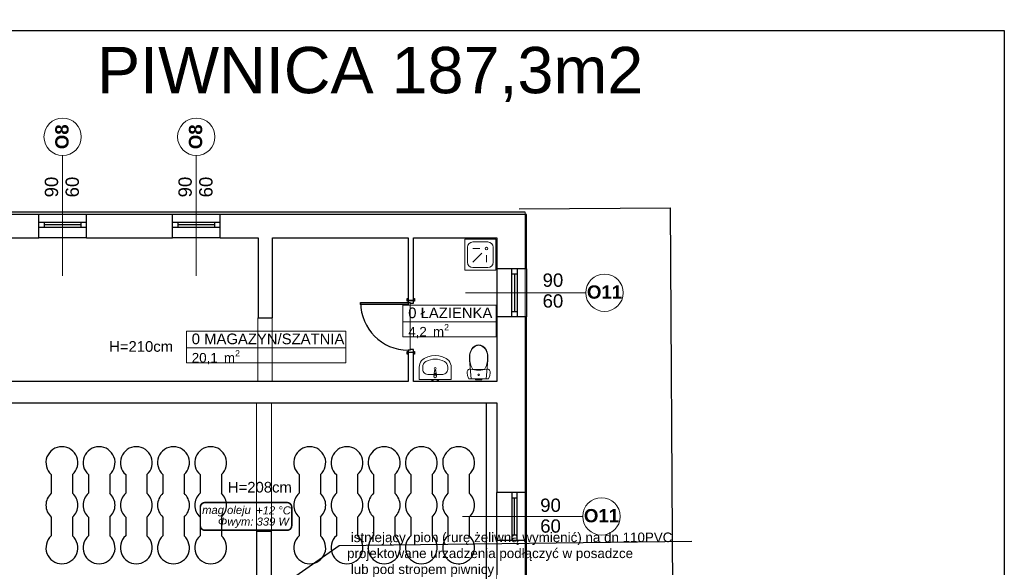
# Model space of a CAD drawing. Header units: millimetres. Extents: x 2249 to 10533, y 1662 to 5811.
# Tile 9 of 9: x 5189 to 7041, y 4782 to 5811. Entities that reach past the tile are written whole.
import ezdxf
from ezdxf.lldxf.tags import DXFTag

# ---------------------------------------------------------------- set-up
doc = ezdxf.new("R2010")
doc.units = ezdxf.units.MM
doc.linetypes.add('Przerywana długa', pattern=[780, 500, -280])
for name, color, linetype in [('2D - Ogólne', 7, 'Continuous'), ('Elementy modelu - Strefy', 7, 'Continuous'), ('IS_Text_Konstrukcji', 7, 'Continuous'), ('Konstrukcja - Ściany zew', 7, 'Continuous'), ('Opisy - Teksty', 7, 'Continuous'), ('Wnętrze - Umeblowanie', 7, 'Continuous')]:
    doc.layers.add(name, color=color, linetype=linetype)
doc.layers.add('opis ks', color=7, linetype='Continuous', lineweight=25)
doc.styles.get("Standard").update_dxf_attribs({"font": 'arial.ttf'})
doc.styles.add('STYL_AUTOMATYCZNY_1', font='arial.ttf')
doc.styles.add('STYL_AUTOMATYCZNY_2', font='arialbd.ttf')
tags = doc.linetypes.add('SOLID', pattern=[10, 10, 0]).pattern_tags.tags
tags[6:7] = [DXFTag(74, 4), DXFTag(75, 0), DXFTag(340, '0'), DXFTag(46, 0.0), DXFTag(50, 0.0), DXFTag(44, 0.0), DXFTag(45, 0.0)]
tags[4:5] = [DXFTag(74, 4), DXFTag(75, 0), DXFTag(340, '0'), DXFTag(46, 0.0), DXFTag(50, 0.0), DXFTag(44, 0.0), DXFTag(45, 0.0)]
doc.dimstyles.get("Standard").update_dxf_attribs({"dimtxt": 0.18, "dimasz": 0.18, "dimexe": 0.18, "dimexo": 0.0625, "dimgap": 0.09, "dimtad": 0, "dimtih": 1, "dimtoh": 1, "dimdec": 4, "dimzin": 0, "dimdsep": 46, "dimtxsty": 'Standard', "dimcen": 0.09, "dimadec": 0, "dimazin": 0, "dimtfac": 1, "dimtdec": 4, "dimtofl": 0, "dimtmove": 0, "dimatfit": 3, "dimfxl": 1, "dimtolj": 1, "dimtzin": 0, "dimarcsym": 0})

# ---------------------------------------------------------------- blocks, each defined once
blk = doc.blocks.new('*D8')
at = {"color": 0, "lineweight": -2, "transparency": 16777216}
for p, q in [((6128.6, 5455.9), (6412.9, 5457.7)), ((6412.7, 5457.5), (6420, 4259.2)), ((6427.2, 3060.5), (6420, 4258.8)), ((6143.2, 3058.6), (6427.4, 3060.3))]:
    blk.add_line(p, q, dxfattribs=at)
at = {"color": 0, "transparency": 16777216}
for points in [[(6412.7, 5457.5), (6412.6, 5457.5), (6412.7, 5457.7)], [(6427.3, 3060.5), (6427.2, 3060.5), (6427.2, 3060.3)]]:
    blk.add_solid(points, dxfattribs=at)
at = {"layer": 'Defpoints', "color": 0, "transparency": 16777216}
for p in [(6128.6, 5455.9), (6143.1, 3058.6), (6427.2, 3060.3)]:
    blk.add_point(p, dxfattribs=at)
at = {"color": 0, "lineweight": 25, "transparency": 16777216, "insert": (6420, 4259), "char_height": 0.18, "attachment_point": 5}
blk.add_mtext('\\A1;2397.4171', dxfattribs=at)

msp = doc.modelspace()

# ---------------------------------------------------------------- linework, layer by layer
at = {"layer": '2D - Ogólne', "color": 7, "linetype": 'Continuous', "lineweight": 15}
for p, q in [((5269.42699, 5556.11563), (5269.42699, 5329.62499)), ((5520.87894, 5556.11563), (5520.87894, 5329.62499)), ((6253.79125, 5298.02536), (6027.30062, 5298.02536)), ((5923.43496, 5191.52536), (5923.43496, 5278.52536)), ((6248.10239, 4877.61813), (6021.61175, 4877.61813))]:
    msp.add_line(p, q, dxfattribs=at)
at = {"layer": '2D - Ogólne', "color": 7, "linetype": 'Przerywana długa', "lineweight": 15}
for p, q in [((5636.42699, 5251.02536), (5636.42699, 5131.02536)), ((5663.42699, 5251.02536), (5663.42699, 5131.02536)), ((5634.33009, 5091.02536), (5634.33009, 4849.3338)), ((5662.33009, 5091.02536), (5662.33009, 4849.3338))]:
    msp.add_line(p, q, dxfattribs=at)
at = {"layer": '2D - Ogólne', "color": 7, "linetype": 'Continuous', "lineweight": 25}
for p, q in [((6066.14301, 5091.02536), (6066.14301, 4706.3338)), ((5248.00211, 4956.3189), (5248.00211, 4921.04026)), ((5288.00211, 4956.3189), (5288.00211, 4921.04026)), ((5318.00211, 4956.3189), (5318.00211, 4921.04026)), ((5358.00211, 4956.3189), (5358.00211, 4921.04026)), ((5388.00211, 4956.3189), (5388.00211, 4921.04026)), ((5428.00211, 4956.3189), (5428.00211, 4921.04026)), ((5458.00211, 4956.3189), (5458.00211, 4921.04026)), ((5498.00211, 4956.3189), (5498.00211, 4921.04026)), ((5528.00211, 4956.3189), (5528.00211, 4921.04026)), ((5568.00211, 4956.3189), (5568.00211, 4921.04026)), ((5714.37854, 4956.3189), (5714.37854, 4921.04026)), ((5754.37854, 4956.3189), (5754.37854, 4921.04026)), ((5784.37854, 4956.3189), (5784.37854, 4921.04026)), ((5824.37854, 4956.3189), (5824.37854, 4921.04026)), ((5854.37854, 4956.3189), (5854.37854, 4921.04026)), ((5894.37854, 4956.3189), (5894.37854, 4921.04026)), ((5924.37854, 4956.3189), (5924.37854, 4921.04026)), ((5964.37854, 4956.3189), (5964.37854, 4921.04026)), ((5994.37854, 4956.3189), (5994.37854, 4921.04026)), ((6034.37854, 4956.3189), (6034.37854, 4921.04026)), ((5248.00211, 4876.3189), (5248.00211, 4841.04026)), ((5288.00211, 4876.3189), (5288.00211, 4841.04026)), ((5318.00211, 4876.3189), (5318.00211, 4841.04026)), ((5358.00211, 4876.3189), (5358.00211, 4841.04026)), ((5388.00211, 4876.3189), (5388.00211, 4841.04026)), ((5428.00211, 4876.3189), (5428.00211, 4841.04026)), ((5458.00211, 4876.3189), (5458.00211, 4841.04026)), ((5498.00211, 4876.3189), (5498.00211, 4841.04026)), ((5528.00211, 4876.3189), (5528.00211, 4841.04026)), ((5568.00211, 4876.3189), (5568.00211, 4841.04026)), ((5714.37854, 4876.3189), (5714.37854, 4841.04026)), ((5754.37854, 4876.3189), (5754.37854, 4841.04026)), ((5784.37854, 4876.3189), (5784.37854, 4841.04026)), ((5824.37854, 4876.3189), (5824.37854, 4841.04026)), ((5854.37854, 4876.3189), (5854.37854, 4841.04026)), ((5894.37854, 4876.3189), (5894.37854, 4841.04026)), ((5924.37854, 4876.3189), (5924.37854, 4841.04026)), ((5964.37854, 4876.3189), (5964.37854, 4841.04026)), ((5994.37854, 4876.3189), (5994.37854, 4841.04026)), ((6034.37854, 4876.3189), (6034.37854, 4841.04026))]:
    msp.add_line(p, q, dxfattribs=at)
at = {"layer": '2D - Ogólne', "color": 7, "linetype": 'Continuous', "lineweight": 15}
for centre in [(5269.42699, 5591.24515), (5520.87894, 5591.24515), (6288.92078, 5298.02536), (6283.23191, 4877.61813)]:
    msp.add_circle(centre, 35.12953, dxfattribs=at)
at = {"layer": '2D - Ogólne', "color": 7, "linetype": 'Continuous', "lineweight": 25}
for centre, start, end in [((5268.00211, 4978.67958), 311.81030274, 228.18968511), ((5338.00211, 4978.67958), 311.81030274, 228.18968511), ((5408.00211, 4978.67958), 311.81030274, 228.18968511), ((5478.00211, 4978.67958), 311.81030274, 228.18968511), ((5548.00211, 4978.67958), 311.81030274, 228.18968511), ((5734.37854, 4978.67958), 311.81030274, 228.18968511), ((5804.37854, 4978.67958), 311.81030274, 228.18968511), ((5874.37854, 4978.67958), 311.81030274, 228.18968511), ((5944.37854, 4978.67958), 311.81030274, 228.18968511), ((6014.37854, 4978.67958), 311.81030274, 228.18968511), ((5268.00211, 4898.67958), 131.81030274, 228.18968511), ((5268.00211, 4898.67958), 311.81031489, 48.18968511), ((5338.00211, 4898.67958), 131.81030274, 228.18968511), ((5338.00211, 4898.67958), 311.81031489, 48.18968511), ((5408.00211, 4898.67958), 131.81030274, 228.18968511), ((5408.00211, 4898.67958), 311.81031489, 48.18968511), ((5478.00211, 4898.67958), 131.81030274, 228.18968511), ((5478.00211, 4898.67958), 311.81031489, 48.18968511), ((5548.00211, 4898.67958), 131.81030274, 228.18968511), ((5548.00211, 4898.67958), 311.81031489, 48.18968511), ((5734.37854, 4898.67958), 131.81030274, 228.18968511), ((5734.37854, 4898.67958), 311.81031489, 48.18968511), ((5804.37854, 4898.67958), 131.81030274, 228.18968511), ((5804.37854, 4898.67958), 311.81031489, 48.18968511), ((5874.37854, 4898.67958), 131.81030274, 228.18968511), ((5874.37854, 4898.67958), 311.81031489, 48.18968511), ((5944.37854, 4898.67958), 131.81030274, 228.18968511), ((5944.37854, 4898.67958), 311.81031489, 48.18968511), ((6014.37854, 4898.67958), 131.81030274, 228.18968511), ((6014.37854, 4898.67958), 311.81031489, 48.18968511), ((5268.00211, 4818.67958), 131.81030274, 48.18968511), ((5338.00211, 4818.67958), 131.81030274, 48.18968511), ((5408.00211, 4818.67958), 131.81030274, 48.18968511), ((5478.00211, 4818.67958), 131.81030274, 48.18968511), ((5548.00211, 4818.67958), 131.81030274, 48.18968511), ((5734.37854, 4818.67958), 131.81030274, 48.18968511), ((5804.37854, 4818.67958), 131.81030274, 48.18968511), ((5874.37854, 4818.67958), 131.81030274, 48.18968511), ((5944.37854, 4818.67958), 131.81030274, 48.18968511), ((6014.37854, 4818.67958), 131.81030274, 48.18968511)]:
    msp.add_arc(centre, 30, start, end, dxfattribs=at)
at = {"layer": 'Elementy modelu - Strefy', "color": 7, "linetype": 'Continuous', "lineweight": 13}
for p, q in [((5909.61854, 5274.9011), (6085.11054, 5274.9011)), ((5909.61854, 5243.4725), (5909.61854, 5274.9011)), ((6085.11054, 5274.9011), (6085.11054, 5243.4725)), ((6085.11054, 5243.4725), (5909.61854, 5243.4725)), ((5909.61854, 5243.4725), (6085.11054, 5243.4725)), ((5909.61854, 5215.1867), (5909.61854, 5243.4725)), ((6085.11054, 5243.4725), (6085.11054, 5215.1867)), ((5502.31718, 5225.93914), (5802.22818, 5225.93914)), ((5502.31718, 5194.51054), (5502.31718, 5225.93914)), ((5802.22818, 5225.93914), (5802.22818, 5194.51054)), ((6085.11054, 5215.1867), (5909.61854, 5215.1867)), ((5802.22818, 5194.51054), (5502.31718, 5194.51054)), ((5502.31718, 5194.51054), (5802.22818, 5194.51054)), ((5502.31718, 5166.22474), (5502.31718, 5194.51054)), ((5802.22818, 5194.51054), (5802.22818, 5166.22474)), ((5802.22818, 5166.22474), (5502.31718, 5166.22474))]:
    msp.add_line(p, q, dxfattribs=at)
at = {"layer": 'IS_Text_Konstrukcji', "color": 18, "linetype": 'SOLID', "ltscale": 10, "true_color": 0x000000, "const_width": 3}
msp.add_lwpolyline([(5537.10825, 4851.62545), (5691.77492, 4851.62545, 0.414214), (5700.44158, 4860.29212), (5700.44158, 4894.95879, 0.414214), (5691.77492, 4903.62545), (5537.10825, 4903.62545, 0.414214), (5528.44158, 4894.95879), (5528.44158, 4860.29212, 0.414214), (5537.10825, 4851.62545)], format="xyb", dxfattribs=at)
at = {"layer": 'Konstrukcja - Ściany zew', "color": 7, "linetype": 'Continuous', "lineweight": 25}
for p, q in [((5224.42699, 5431.02536), (5224.42699, 5445.02536)), ((5314.42699, 5445.02536), (5224.42699, 5445.02536)), ((5224.42699, 5431.02536), (5224.42699, 5445.02536)), ((5224.42699, 5421.02536), (5224.42699, 5431.02536)), ((5224.42699, 5431.02536), (5234.42699, 5431.02536)), ((5224.42699, 5421.02536), (5224.42699, 5431.02536)), ((5224.42699, 5421.02536), (5224.42699, 5431.02536)), ((5234.42699, 5431.02536), (5234.42699, 5421.02536)), ((5234.42699, 5431.02536), (5304.42699, 5431.02536)), ((5304.42699, 5421.02536), (5304.42699, 5431.02536)), ((5304.42699, 5431.02536), (5314.42699, 5431.02536)), ((5314.42699, 5431.02536), (5314.42699, 5445.02536)), ((5314.42699, 5431.02536), (5314.42699, 5445.02536)), ((5314.42699, 5421.02536), (5314.42699, 5431.02536)), ((5314.42699, 5421.02536), (5314.42699, 5431.02536)), ((5314.42699, 5421.02536), (5314.42699, 5431.02536)), ((5475.87894, 5431.02536), (5475.87894, 5445.02536)), ((5565.87894, 5445.02536), (5475.87894, 5445.02536)), ((5475.87894, 5431.02536), (5475.87894, 5445.02536)), ((5475.87894, 5421.02536), (5475.87894, 5431.02536)), ((5475.87894, 5431.02536), (5485.87894, 5431.02536)), ((5475.87894, 5421.02536), (5475.87894, 5431.02536)), ((5475.87894, 5421.02536), (5475.87894, 5431.02536)), ((5485.87894, 5431.02536), (5485.87894, 5421.02536)), ((5485.87894, 5431.02536), (5555.87894, 5431.02536)), ((5555.87894, 5421.02536), (5555.87894, 5431.02536)), ((5555.87894, 5431.02536), (5565.87894, 5431.02536)), ((5565.87894, 5431.02536), (5565.87894, 5445.02536)), ((5565.87894, 5431.02536), (5565.87894, 5445.02536)), ((5565.87894, 5421.02536), (5565.87894, 5431.02536)), ((5565.87894, 5421.02536), (5565.87894, 5431.02536)), ((5565.87894, 5421.02536), (5565.87894, 5431.02536)), ((5224.42699, 5401.02536), (5224.42699, 5421.02536)), ((5234.42699, 5421.02536), (5224.42699, 5421.02536)), ((5224.42699, 5401.02536), (5224.42699, 5421.02536)), ((5304.42699, 5426.02536), (5234.42699, 5426.02536)), ((5304.42699, 5421.02536), (5234.42699, 5421.02536)), ((5314.42699, 5421.02536), (5304.42699, 5421.02536)), ((5314.42699, 5401.02536), (5314.42699, 5421.02536)), ((5314.42699, 5401.02536), (5314.42699, 5421.02536)), ((5475.87894, 5401.02536), (5475.87894, 5421.02536)), ((5485.87894, 5421.02536), (5475.87894, 5421.02536)), ((5475.87894, 5401.02536), (5475.87894, 5421.02536)), ((5555.87894, 5426.02536), (5485.87894, 5426.02536)), ((5555.87894, 5421.02536), (5485.87894, 5421.02536)), ((5565.87894, 5421.02536), (5555.87894, 5421.02536)), ((5565.87894, 5401.02536), (5565.87894, 5421.02536)), ((5565.87894, 5401.02536), (5565.87894, 5421.02536)), ((5314.42699, 5401.02536), (5224.42699, 5401.02536)), ((5565.87894, 5401.02536), (5475.87894, 5401.02536)), ((6114.42699, 5343.02536), (6086.42699, 5343.02536)), ((6086.42699, 5343.02536), (6086.42699, 5253.02536)), ((6114.42699, 5343.02536), (6086.42699, 5343.02536)), ((6124.42699, 5343.02536), (6114.42699, 5343.02536)), ((6114.42699, 5333.02536), (6114.42699, 5343.02536)), ((6124.42699, 5343.02536), (6114.42699, 5343.02536)), ((6124.42699, 5343.02536), (6114.42699, 5343.02536)), ((6142.42699, 5343.02536), (6124.42699, 5343.02536)), ((6124.42699, 5343.02536), (6124.42699, 5333.02536)), ((6142.42699, 5343.02536), (6124.42699, 5343.02536)), ((6142.42699, 5343.02536), (6142.42699, 5253.02536)), ((6124.42699, 5333.02536), (6114.42699, 5333.02536)), ((6114.42699, 5263.02536), (6114.42699, 5333.02536)), ((6119.42699, 5333.02536), (6119.42699, 5263.02536)), ((6124.42699, 5333.02536), (6124.42699, 5263.02536)), ((5917.53496, 5282.22536), (5917.53496, 5287.22536)), ((5917.53496, 5287.22536), (5919.43496, 5287.22536)), ((5919.43496, 5282.22536), (5917.53496, 5282.22536)), ((5919.43496, 5283.52536), (5919.43496, 5287.22536)), ((5919.43496, 5287.22536), (5919.43496, 5282.22536)), ((5919.43496, 5283.52536), (5919.43496, 5287.22536)), ((5919.43496, 5283.52536), (5919.43496, 5287.22536)), ((5919.43496, 5283.52536), (5929.43496, 5283.52536)), ((5929.43496, 5283.52536), (5919.43496, 5283.52536)), ((5919.43496, 5283.52536), (5919.43496, 5279.72536)), ((5919.43496, 5283.52536), (5929.43496, 5283.52536)), ((5919.43496, 5283.52536), (5929.43496, 5283.52536)), ((5929.43496, 5283.52536), (5929.43496, 5287.22536)), ((5929.43496, 5282.22536), (5929.43496, 5287.22536)), ((5929.43496, 5287.22536), (5931.33496, 5287.22536)), ((5929.43496, 5283.52536), (5929.43496, 5287.22536)), ((5929.43496, 5283.52536), (5929.43496, 5287.22536)), ((5929.43496, 5278.52536), (5929.43496, 5283.52536)), ((5931.33496, 5282.22536), (5929.43496, 5282.22536)), ((5931.33496, 5287.22536), (5931.33496, 5282.22536)), ((5830.03496, 5279.72536), (5919.43496, 5279.72536)), ((5830.03496, 5275.72536), (5830.03496, 5279.72536)), ((5919.43496, 5275.72536), (5830.03496, 5275.72536)), ((5919.43496, 5279.72536), (5923.43496, 5279.72536)), ((5919.43496, 5279.72536), (5919.43496, 5275.72536)), ((5923.43496, 5279.72536), (5923.43496, 5278.52536)), ((5923.43496, 5278.52536), (5929.43496, 5278.52536)), ((6114.42699, 5253.02536), (6114.42699, 5263.02536)), ((6114.42699, 5263.02536), (6124.42699, 5263.02536)), ((6124.42699, 5263.02536), (6124.42699, 5253.02536)), ((6114.42699, 5253.02536), (6086.42699, 5253.02536)), ((6114.42699, 5253.02536), (6086.42699, 5253.02536)), ((6124.42699, 5253.02536), (6114.42699, 5253.02536)), ((6124.42699, 5253.02536), (6114.42699, 5253.02536)), ((6124.42699, 5253.02536), (6114.42699, 5253.02536)), ((6142.42699, 5253.02536), (6124.42699, 5253.02536)), ((6142.42699, 5253.02536), (6124.42699, 5253.02536)), ((5917.53496, 5182.82536), (5917.53496, 5187.82536)), ((5917.53496, 5187.82536), (5919.43496, 5187.82536)), ((5923.43496, 5190.32536), (5919.43496, 5190.32536)), ((5919.43496, 5190.32536), (5919.43496, 5186.52536)), ((5919.43496, 5187.82536), (5919.43496, 5182.82536)), ((5929.43496, 5191.52536), (5923.43496, 5191.52536)), ((5923.43496, 5191.52536), (5923.43496, 5190.32536)), ((5929.43496, 5186.52536), (5929.43496, 5191.52536)), ((5929.43496, 5182.82536), (5929.43496, 5187.82536)), ((5929.43496, 5187.82536), (5931.33496, 5187.82536)), ((5931.33496, 5187.82536), (5931.33496, 5182.82536)), ((5919.43496, 5182.82536), (5917.53496, 5182.82536)), ((5919.43496, 5186.52536), (5919.43496, 5182.82536)), ((5919.43496, 5186.52536), (5929.43496, 5186.52536)), ((5919.43496, 5186.52536), (5929.43496, 5186.52536)), ((5919.43496, 5186.52536), (5929.43496, 5186.52536)), ((5919.43496, 5186.52536), (5929.43496, 5186.52536)), ((5919.43496, 5186.52536), (5919.43496, 5182.82536)), ((5919.43496, 5186.52536), (5919.43496, 5182.82536)), ((5929.43496, 5186.52536), (5929.43496, 5182.82536)), ((5929.43496, 5186.52536), (5929.43496, 5182.82536)), ((5929.43496, 5186.52536), (5929.43496, 5182.82536)), ((5931.33496, 5182.82536), (5929.43496, 5182.82536)), ((6114.42699, 4922.61813), (6086.42699, 4922.61813)), ((6086.42699, 4832.61813), (6086.42699, 4922.61813)), ((6114.42699, 4922.61813), (6086.42699, 4922.61813)), ((6124.42699, 4922.61813), (6114.42699, 4922.61813)), ((6114.42699, 4922.61813), (6114.42699, 4912.61813)), ((6124.42699, 4922.61813), (6114.42699, 4922.61813)), ((6124.42699, 4922.61813), (6114.42699, 4922.61813)), ((6114.42699, 4912.61813), (6124.42699, 4912.61813)), ((6114.42699, 4912.61813), (6114.42699, 4842.61813)), ((6119.42699, 4842.61813), (6119.42699, 4912.61813)), ((6142.42699, 4922.61813), (6124.42699, 4922.61813)), ((6124.42699, 4912.61813), (6124.42699, 4922.61813)), ((6142.42699, 4922.61813), (6124.42699, 4922.61813)), ((6124.42699, 4842.61813), (6124.42699, 4912.61813)), ((6142.42699, 4832.61813), (6142.42699, 4922.61813)), ((6124.42699, 4842.61813), (6114.42699, 4842.61813)), ((6114.42699, 4842.61813), (6114.42699, 4832.61813)), ((6124.42699, 4832.61813), (6124.42699, 4842.61813)), ((6114.42699, 4832.61813), (6086.42699, 4832.61813)), ((6114.42699, 4832.61813), (6086.42699, 4832.61813)), ((6124.42699, 4832.61813), (6114.42699, 4832.61813)), ((6124.42699, 4832.61813), (6114.42699, 4832.61813)), ((6124.42699, 4832.61813), (6114.42699, 4832.61813)), ((6142.42699, 4832.61813), (6124.42699, 4832.61813)), ((6142.42699, 4832.61813), (6124.42699, 4832.61813))]:
    msp.add_line(p, q, dxfattribs=at)
for points in [[(6079.67912, 5449.58847), (4742.26011, 5449.58847)], [(6139.34103, 5449.58847), (6079.67912, 5449.58847)], [(5224.42699, 5445.02536), (5122.42699, 5445.02536)], [(5475.87894, 5445.02536), (5314.427, 5445.02536)], [(6086.42699, 5445.02536), (5565.87894, 5445.02536)], [(6142.42699, 5445.02536), (6086.42699, 5445.02536)], [(6142.42699, 5343.02536), (6142.42699, 5445.02536)], [(5166.42699, 5401.02536), (5224.42699, 5401.02536)], [(5314.42699, 5401.02536), (5475.87895, 5401.02536)], [(5565.87894, 5401.02536), (5637.43496, 5401.02536)], [(5637.43496, 5401.02536), (5637.43496, 5251.02536)], [(5664.43496, 5401.02536), (5919.43496, 5401.02536)], [(5664.43496, 5251.02536), (5664.43496, 5401.02536)], [(5919.43496, 5401.02536), (5919.43496, 5283.52536)], [(5929.43496, 5401.02536), (6086.42699, 5401.02536)], [(5929.43496, 5283.52536), (5929.43496, 5401.02536)], [(6086.42699, 5401.02536), (6086.42699, 5343.02536)], [(5637.43496, 5251.02536), (5664.43496, 5251.02536)], [(6086.42699, 5253.02536), (6086.42699, 5131.02536)], [(6142.42699, 4922.61813), (6142.42699, 5253.02536)], [(5919.43496, 5186.52537), (5919.43496, 5131.02536)], [(5929.43496, 5131.02536), (5929.43496, 5186.52537)], [(5919.43496, 5131.02536), (5166.42699, 5131.02536)], [(6086.42699, 5131.02536), (5929.43496, 5131.02536)], [(5166.42699, 5091.02536), (6086.42699, 5091.02536)], [(6086.42699, 5091.02536), (6086.42699, 4922.61813)], [(5662.33009, 4849.3338), (5634.33009, 4849.3338)], [(5634.33009, 4849.3338), (5634.33009, 4720.3338)], [(5662.33009, 4706.3338), (5662.33009, 4849.3338)], [(6086.42699, 4832.61813), (6086.42699, 4706.3338)], [(6142.42699, 4236.61813), (6142.42699, 4832.61813)]]:
    msp.add_lwpolyline(points, dxfattribs=at)
at = {"layer": 'Konstrukcja - Ściany zew', "color": 7, "linetype": 'Continuous', "lineweight": 15}
msp.add_lwpolyline([(6139.34103, 2463.13579), (6139.34103, 5449.58847)], dxfattribs=at)
at = {"layer": 'Konstrukcja - Ściany zew', "color": 7, "linetype": 'Continuous', "lineweight": 25}
msp.add_arc((5919.43496, 5279.72536), 89.4, 180, 270, dxfattribs=at)
at = {"layer": 'opis ks'}
for p, q in [((5638.36169, 4717.39526), (5789.7795, 4822.88525)), ((5789.7795, 4822.88525), (6453.2255, 4830.84688))]:
    msp.add_line(p, q, dxfattribs=at)
msp.add_lwpolyline([(4220.19746, 5791.19337), (7041.1478, 5791.19337), (7041.1478, 1661.50719), (4220.19746, 1661.50719), (4220.19746, 5811.3382)], dxfattribs=at)
at = {"layer": 'Wnętrze - Umeblowanie', "color": 6, "linetype": 'Continuous', "lineweight": 15}
for p, q in [((6069.36558, 5393.5409), (6041.20624, 5393.5409)), ((6031.20624, 5383.5409), (6031.20624, 5355.38156)), ((6054.36558, 5381.0409), (6041.20624, 5381.0409)), ((6079.36558, 5355.38156), (6079.36558, 5383.5409)), ((6058.02675, 5372.20207), (6041.20624, 5355.38156)), ((6066.86558, 5368.5409), (6066.86558, 5355.38156)), ((6041.20624, 5345.38156), (6069.36558, 5345.38156)), ((5946.95104, 5153.45924), (5946.95104, 5158.04106)), ((5993.90757, 5153.45924), (5993.90757, 5158.04106)), ((6041.27811, 5153.5706), (6052.1723, 5153.57051)), ((6052.1723, 5153.57051), (6063.06645, 5153.57051)), ((5958.5467, 5144.36378), (5982.31191, 5144.36378)), ((5969.0693, 5143.35482), (5969.0693, 5144.84188)), ((5971.7893, 5143.35482), (5969.0693, 5143.35482)), ((5971.7893, 5144.84188), (5971.7893, 5143.35482)), ((6048.14179, 5136.2662), (6046.4723, 5136.2662)), ((6046.4723, 5136.2662), (6046.4723, 5134.2662)), ((6048.14179, 5134.2662), (6046.4723, 5134.2662)), ((6050.5723, 5136.2662), (6048.14179, 5136.2662)), ((6050.5723, 5134.2662), (6048.14179, 5134.2662)), ((6051.04093, 5136.2662), (6050.5723, 5136.2662)), ((6050.5723, 5136.2662), (6050.5723, 5134.2662)), ((6051.04093, 5134.2662), (6050.5723, 5134.2662)), ((6052.1723, 5136.2662), (6051.04093, 5136.2662)), ((6052.1723, 5134.2662), (6051.04093, 5134.2662)), ((6053.30367, 5136.2662), (6052.1723, 5136.2662)), ((6053.30367, 5134.2662), (6052.1723, 5134.2662)), ((6053.7723, 5136.2662), (6053.30367, 5136.2662)), ((6053.7723, 5134.2662), (6053.30367, 5134.2662)), ((6053.7723, 5136.2662), (6053.7723, 5134.2662)), ((6056.20281, 5136.2662), (6053.7723, 5136.2662)), ((6056.20281, 5134.2662), (6053.7723, 5134.2662)), ((6057.8723, 5136.2662), (6056.20281, 5136.2662)), ((6057.8723, 5134.2662), (6056.20281, 5134.2662)), ((6057.8723, 5136.2662), (6057.8723, 5134.2662))]:
    msp.add_line(p, q, dxfattribs=at)
for points in [[(6026.20624, 5398.5409), (6026.20624, 5340.38156), (6084.36558, 5340.38156), (6084.36558, 5398.5409)], [(6069.11467, 5181.60874), (6067.87415, 5186.5834), (6065.97206, 5191.27721), (6063.41229, 5194.99677), (6060.10801, 5197.84858), (6056.27715, 5199.64455), (6052.1723, 5200.26625), (6048.06745, 5199.64455), (6044.2366, 5197.84858), (6040.93232, 5194.99677), (6038.37254, 5191.27721), (6036.47045, 5186.5834), (6035.22994, 5181.60874), (6034.68116, 5176.47416), (6034.83747, 5171.3045), (6038.07482, 5136.2662), (6066.26978, 5136.2662), (6069.50713, 5171.3045), (6069.66344, 5176.47416)], [(6000.4293, 5135.13196), (6000.4293, 5158.04106), (6000.13982, 5161.41326), (5999.28062, 5164.67768), (5997.87916, 5167.73), (5995.98023, 5170.47266), (5993.64453, 5172.81799), (5990.9467, 5174.69106), (5984.42751, 5177.68519), (5977.52545, 5179.51506), (5970.4293, 5180.13063), (5963.33316, 5179.51506), (5956.4311, 5177.68519), (5949.91191, 5174.69106), (5947.21408, 5172.81799), (5944.87838, 5170.47266), (5942.97945, 5167.73), (5941.57799, 5164.67768), (5940.71879, 5161.41326), (5940.4293, 5158.04106), (5940.4293, 5135.13196)], [(6070.84913, 5136.2662), (6071.55924, 5137.77366), (6072.17969, 5139.32017), (6072.70834, 5140.90039), (6073.14337, 5142.50889), (6073.48329, 5144.14013), (6073.72693, 5145.78849), (6073.87344, 5147.4483), (6073.92233, 5149.11385), (6073.79404, 5150.26729), (6073.41553, 5151.36441), (6072.80527, 5152.35166), (6071.99306, 5153.18084), (6071.01854, 5153.81148), (6069.92929, 5154.21279), (6068.77847, 5154.36518), (6067.62228, 5154.26122), (6063.79384, 5153.58304), (6059.93624, 5153.09742), (6056.05915, 5152.80555), (6052.1723, 5152.70818), (6048.28545, 5152.80555), (6044.40836, 5153.09742), (6040.55076, 5153.58304), (6036.72233, 5154.26122), (6035.56613, 5154.36518), (6034.41531, 5154.21279), (6033.32606, 5153.81148), (6032.35154, 5153.18084), (6031.53933, 5152.35166), (6030.92907, 5151.36441), (6030.55056, 5150.26729), (6030.42227, 5149.11385), (6030.47116, 5147.4483), (6030.61767, 5145.78849), (6030.86131, 5144.14013), (6031.20123, 5142.50889), (6031.63626, 5140.90039), (6032.16492, 5139.32017), (6032.78536, 5137.77366), (6033.49547, 5136.2662)], [(5966.7793, 5135.13196), (5964.0793, 5135.13196), (5964.0793, 5133.13196), (5966.7793, 5133.13196)], [(5976.7793, 5135.13196), (5974.0793, 5135.13196), (5974.0793, 5133.13196), (5976.7793, 5133.13196)]]:
    msp.add_lwpolyline(points, close=True, dxfattribs=at)
msp.add_lwpolyline([(5972.9293, 5140.86378), (5972.5293, 5145.05906, 0.1210195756), (5972.20228, 5146.01041), (5971.5393, 5151.30378, 0.8825662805), (5969.3193, 5151.30378), (5968.65633, 5146.01041, 0.1210195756), (5968.3293, 5145.05906), (5967.9293, 5140.86378, 1)], format="xyb", close=True, dxfattribs=at)
for centre, radius in [((6066.86558, 5381.0409), 2.5), ((5970.4293, 5155.84546), 1.75)]:
    msp.add_circle(centre, radius, dxfattribs=at)
for centre, radius, start, end in [((6041.20624, 5383.5409), 10, 90, 180), ((6069.36558, 5383.5409), 10, 0, 90), ((6041.20624, 5355.38156), 10, 180, 270), ((6069.36558, 5355.38156), 10, 270, 0), ((5970.4293, 5144.86907), 2.10858, 32.77102538, 147.22897462), ((5970.4293, 5144.84188), 1.36, 0, 180)]:
    msp.add_arc(centre, radius, start, end, dxfattribs=at)
for centre, major_axis, ratio, start_param, end_param in [((6061.11835, 5177.49655), (0, 25.70558), 0.9993765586, 0.7259351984, 1.6265237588), ((6052.25348, 5185.54202), (0, 13.86051), 0.9993765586, 0.0058608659, 0.6325046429), ((6052.09102, 5185.54172), (0, 13.86081), 0.9993765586, 5.6506807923, 6.2773245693), ((6043.22625, 5177.49655), (0, 25.70559), 0.9993765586, 4.6566577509, 5.5572463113), ((5958.54409, 5158.04106), (0, 12.12), 0.9565217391, 0.4969748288, 1.5707963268), ((5970.4293, 5135.13196), (0, 38.18182), 0.9565217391, 5.7862104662, 6.7801601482), ((5982.31452, 5158.04106), (0, 12.12), 0.9565217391, 4.7123889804, 5.7862104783), ((6077.98185, 5175.05989), (0, 42.55156), 0.9993765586, 1.5471782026, 2.1001987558), ((6026.36276, 5175.05989), (0, 42.55156), 0.9993765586, 4.1829842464, 4.7360047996), ((5958.55974, 5153.45924), (11.60659, 0), 0.7836456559, 3.1415926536, 4.7123889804), ((5982.29887, 5153.45924), (11.60659, 0), 0.7836456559, 4.7123889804, 6.2831853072)]:
    msp.add_ellipse(centre, major_axis=major_axis, ratio=ratio, start_param=start_param, end_param=end_param, dxfattribs=at)
msp.add_ellipse((6052.1723, 5143.76413), major_axis=(1.5, 0), ratio=0.9997238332, dxfattribs=at)

# ---------------------------------------------------------------- texts
at = {"layer": 'Elementy modelu - Strefy', "color": 7, "linetype": 'Continuous', "lineweight": 13, "attachment_point": 1, "style": 'STYL_AUTOMATYCZNY_1'}
for s, insert, char_height in [('\\A1;\\pt0,100;0 ŁAZIENKA{\\H0.66x;\\S^  ;\\S^  ;}', (5919.61854, 5270.32967), 20), ('\\A1;{\\pql;\\pt0,100;\\fArial|b0|i0|c238|p0;\\W1.000000;0 MAGAZYN/SZATNIA\\fArial|b0|i0|c238|p0;\\W1.000000;\\A1{\\H.66x;\\S^  ;}\\fArial|b0|i0|c238|p0;\\W1.000000;\\fArial|b0|i0|c238|p0;\\W1.000000;\\A1{\\H.66x;\\S^  ;}}', (5512.31718, 5221.36771), 20), ('\\A1;{\\pql;\\pt0,100;\\fArial|b0|i0|c238|p0;\\W1.000000;4,2\\fArial|b0|i0|c238|p0;\\W1.000000;\\A1{\\H.66x;\\S^  ;}\\fArial|b0|i0|c238|p0;\\W1.000000; m\\fArial|b0|i0|c238|p0;\\W1.000000;\\A1{\\H.66x;\\S2^  ;}}', (5919.61854, 5239.10107), 18), ('\\A1;{\\pql;\\pt0,100;\\fArial|b0|i0|c238|p0;\\W1.000000;20,1\\fArial|b0|i0|c238|p0;\\W1.000000;\\A1{\\H.66x;\\S^  ;}\\fArial|b0|i0|c238|p0;\\W1.000000; m\\fArial|b0|i0|c238|p0;\\W1.000000;\\A1{\\H.66x;\\S2^  ;}}', (5512.31718, 5190.13911), 18)]:
    msp.add_mtext(s, dxfattribs=dict(at, insert=insert, char_height=char_height))
at = {"layer": 'IS_Text_Konstrukcji', "color": 18, "linetype": 'SOLID', "ltscale": 10, "true_color": 0x000000, "char_height": 15.12}
for s, insert, attachment_point in [('\\fArial|b0|i1;mag oleju', (5623.44158, 4877.62545), 9), ('\\fArial|b0|i1;+12 °C', (5633.44158, 4881.22545), 7), ('\\fArial|b0|i1;Φwym: 339 W', (5628.44158, 4875.46545), 2)]:
    msp.add_mtext(s, dxfattribs=dict(at, insert=insert, attachment_point=attachment_point))
at = {"layer": 'opis ks', "color": 18, "lineweight": 13, "true_color": 0x000000, "insert": (5804.55993, 4847.33711), "char_height": 18, "attachment_point": 1}
msp.add_mtext_dynamic_manual_height_columns(' istniejący  pion (rurę żeliwną wymienić) na dn 110PVC \\Pprojektowane urzadzenia podłączyć w posadzce\\P lub pod stropem piwnicy', width=647.3894596, gutter_width=12.5, heights=[172.15263], dxfattribs=at)
at = {"layer": 'Opisy - Teksty', "color": 7, "linetype": 'Continuous', "lineweight": 15}
for s, insert, char_height, attachment_point, style in [('\\A1;PIWNICA 187,3m2', (5334.1189, 5760.19901), 87.0959135, 1, 'STYL_AUTOMATYCZNY_1'), ('\\A1;{\\pqc;\\fArial|b1|i0|c238|p0;\\W1.000000;O\\fArial|b1|i0|c238|p0;\\W1.000000;11}', (6288.92078, 5311.95394), 25, 2, 'STYL_AUTOMATYCZNY_2'), ('\\A1;{\\pqc;\\fArial|b0|i0|c238|p0;\\W1.000000;H=2\\fArial|b0|i0|c238|p0;\\W1.000000;10\\fArial|b0|i0|c238|p0;\\W1.000000;cm}', (5417.01692, 5207.09781), 20, 2, 'STYL_AUTOMATYCZNY_1'), ('\\A1;{\\pqc;\\fArial|b0|i0|c238|p0;\\W1.000000;H=2\\fArial|b0|i0|c238|p0;\\W1.000000;08\\fArial|b0|i0|c238|p0;\\W1.000000;cm}', (5640.46485, 4942.56199), 20, 2, 'STYL_AUTOMATYCZNY_1'), ('\\A1;{\\pqc;\\fArial|b1|i0|c238|p0;\\W1.000000;O\\fArial|b1|i0|c238|p0;\\W1.000000;11}', (6283.23191, 4891.54674), 25, 2, 'STYL_AUTOMATYCZNY_2')]:
    msp.add_mtext(s, dxfattribs=dict(at, insert=insert, char_height=char_height, attachment_point=attachment_point, style=style))
at = {"layer": 'Opisy - Teksty', "color": 7, "linetype": 'Continuous', "lineweight": 15, "char_height": 25, "attachment_point": 2, "rotation": 90, "style": 'STYL_AUTOMATYCZNY_2'}
for insert in [(5255.49838, 5591.24519), (5506.95033, 5591.24519)]:
    msp.add_mtext('\\A1;{\\pqc;\\fArial|b1|i0|c238|p0;\\W1.000000;O\\fArial|b1|i0|c238|p0;\\W1.000000;8}', dxfattribs=dict(at, insert=insert))
at = {"layer": 'Opisy - Teksty', "color": 7, "linetype": 'Continuous', "lineweight": 15, "char_height": 25, "attachment_point": 2, "rotation": 90, "line_spacing_factor": 0.938208, "style": 'STYL_AUTOMATYCZNY_1'}
for insert in [(5235.85553, 5496.74857), (5487.30748, 5496.74857)]:
    msp.add_mtext('\\A1;{\\pqc;\\fArial|b0|i0|c238|p0;\\W1.000000;90\\P\\pqc;\\fArial|b0|i0|c238|p0;\\W1.000000;60}', dxfattribs=dict(at, insert=insert))
at = {"layer": 'Opisy - Teksty', "color": 7, "linetype": 'Continuous', "lineweight": 15, "char_height": 25, "attachment_point": 2, "line_spacing_factor": 0.938208, "style": 'STYL_AUTOMATYCZNY_1'}
for insert in [(6191.91613, 5334.30929), (6187.40178, 4911.1896)]:
    msp.add_mtext('\\A1;{\\pqc;\\fArial|b0|i0|c238|p0;\\W1.000000;90\\P\\pqc;\\fArial|b0|i0|c238|p0;\\W1.000000;60}', dxfattribs=dict(at, insert=insert))

# ---------------------------------------------------------------- dimensions: what is measured, and where the dimension line sits
at = {"lineweight": 25}
dim = msp.add_aligned_dim(p1=(6128.55949, 5455.93449), p2=(6143.11711, 3058.5616), distance=284.11943, dimstyle='Standard', dxfattribs=at)
dim.commit()
dim.dimension.update_dxf_attribs({"geometry": '*D8', "text_midpoint": (6419.95249, 4258.97328)})

doc.saveas('drawing.dxf')
